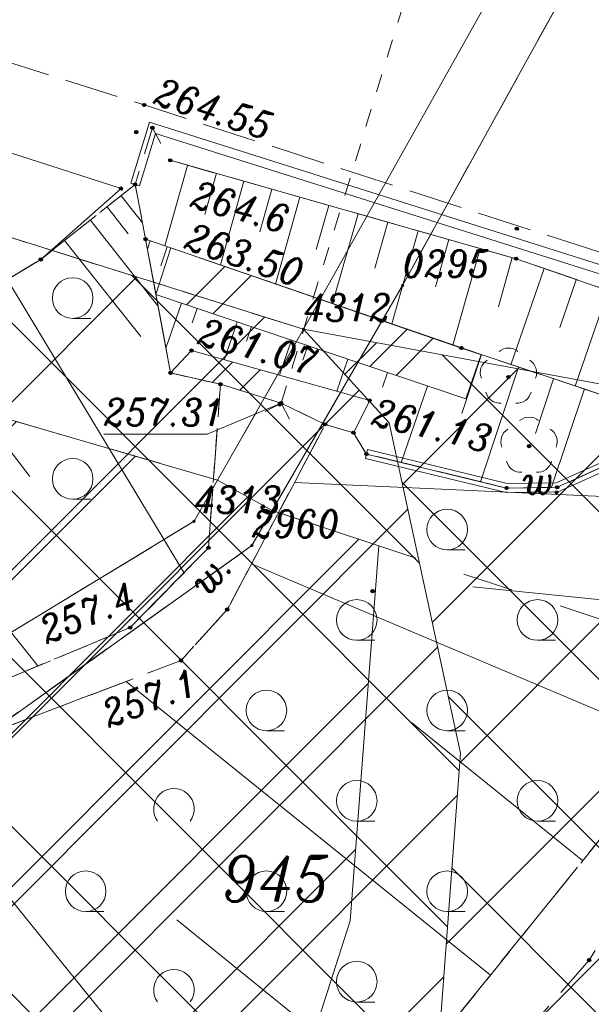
# Model space of a CAD drawing. Header units: metres. Extents: x 7435600 to 7436400, y 5537603 to 5538250.
# Tile 17 of 43: x 7435928 to 7435944, y 5537929 to 5537956. Entities that reach past the tile are written whole.
import ezdxf
from ezdxf.enums import TextEntityAlignment as Align

# ---------------------------------------------------------------- set-up
doc = ezdxf.new("R2010")
doc.units = ezdxf.units.M
doc.header["$MEASUREMENT"] = 0
for name, pattern in [('0.5_0.5', [1, 0.5, -0.5]), ('1.4_1.4', [2.8, 1.4, -1.4]), ('1.5_0.5', [2, 1.5, -0.5]), ('1.5_1.0', [2.5, 1.5, -1]), ('219-500', [0]), ('ib05_500', [1, 0.5, -0.5]), ('mz1.0_0.5', [1.5, 1, -0.5]), ('mz1.25_0.5', [1.75, 1.25, -0.5])]:
    doc.linetypes.add(name, pattern=pattern)
doc.layers.get('0').update_dxf_attribs({"color": 2, "linetype": 'CONTINUOUS', "lineweight": 5})
for name, color, linetype, lineweight in [('!ramka', 2, 'CONTINUOUS', 0), ('BUIB02_02', 7, 'CONTINUOUS', 0), ('ściana oporowa (poligon)', 7, 'CONTINUOUS', 0)]:
    doc.layers.add(name, color=color, linetype=linetype, lineweight=lineweight)
for name, color, linetype in [('000 Inne (niezydentyfikowane)', 7, 'CONTINUOUS'), ('140-Punkty robocze', 7, 'CONTINUOUS'), ('203-Punkt załamania granicy działki nie stabilizowany', 7, 'CONTINUOUS'), ('203-Punkt załamania granicy działki nie stabilizowany-Atr103', 7, 'CONTINUOUS'), ('203-Punkt załamania granicy działki nie stabilizowany-Atr104', 7, 'CONTINUOUS'), ('211-Nr działki', 7, 'CONTINUOUS'), ('216-Granica obrębu', 7, 'CONTINUOUS'), ('217-Granica konturu klasyfikcyjnego', 7, 'CONTINUOUS'), ('219-Linia granicy', 7, 'CONTINUOUS'), ('403-Punkt określonej wysokości', 7, 'CONTINUOUS'), ('bariera drogowa ochronna (linia)', 7, 'CONTINUOUS'), ('drzewo liściaste (punkt)', 7, 'CONTINUOUS'), ('jezdnia (powierzchnia)', 7, 'CONTINUOUS'), ('Miejsce błędu lub ostrzeżenia po kontroli', 7, 'CONTINUOUS'), ('murek oporowy (powierzchnia)', 7, 'CONTINUOUS'), ('ogrodzenie trwałe (linia)', 7, 'CONTINUOUS'), ('przepust (linia)', 7, 'CONTINUOUS'), ('przepust (linia) - symbol', 7, 'CONTINUOUS'), ('punkt wysokościowy naturalny', 7, 'CONTINUOUS'), ('punkt wysokościowy naturalny-Atr2', 7, 'CONTINUOUS'), ('punkt wysokościowy sztuczny', 7, 'CONTINUOUS'), ('punkt wysokościowy sztuczny-Atr2', 7, 'CONTINUOUS'), ('rów melioracyjny  przydrożny (linia)', 7, 'CONTINUOUS'), ('rów melioracyjny  przydrożny (linia)-Atr17', 7, 'CONTINUOUS'), ('rów melioracyjny (powierzchnia)', 7, 'CONTINUOUS'), ('rów melioracyjny (powierzchnia)-Atr17', 7, 'CONTINUOUS'), ('skarpa nieumocniona (powierzchnia)', 7, 'CONTINUOUS'), ('skarpa umocniona (powierzchnia)', 7, 'CONTINUOUS'), ('Strefa osuwisk', 7, 'CONTINUOUS'), ('Strefa osuwisk potencjalnych', 7, 'CONTINUOUS'), ('Strefa zalewowa', 7, 'CONTINUOUS'), ('zadrzewienie (powierzchnia)', 7, 'CONTINUOUS'), ('zadrzewienie (powierzchnia) - symbol', 7, 'CONTINUOUS'), ('zakrzewienie (powierzchnia)', 7, 'CONTINUOUS'), ('zakrzewienie (powierzchnia) - symbol', 7, 'CONTINUOUS')]:
    doc.layers.add(name, color=color, linetype=linetype)
doc.styles.get("Standard").update_dxf_attribs({"font": 'italic_1250.shx', "width": 0.75})
doc.linetypes.add('902-500', pattern='A,3.75,0,[1,ksztalty.shx,S=0.5,R=0,X=0,Y=0],3.75', length=7.5)
doc.linetypes.add('ok01_500', pattern='A,1.75,0,[16,ksztalty.shx,S=1,R=0,X=0,Y=0],1.75', length=3.5)

# ---------------------------------------------------------------- blocks, each defined once
blk = doc.blocks.new('203')
at = {"linetype": 'Continuous', "lineweight": 0}
h = blk.add_hatch(color=0, dxfattribs=at)
edge = h.paths.add_edge_path()
edge.add_arc((0, 0), 0.045, 0, 360)
blk = doc.blocks.new('OP021')
at = {"linetype": 'Continuous', "lineweight": 13}
h = blk.add_hatch(color=0, dxfattribs=at)
edge = h.paths.add_edge_path()
edge.add_arc((0, 0), 0.05, 0, 360)
at = {"color": 0, "linetype": 'Continuous', "lineweight": 13}
for centre, start, end in [((0, 0.4), 49.272, 130.728), ((-0.38, 0.124), 121.308, 202.548), ((0.38, 0.124), 337.452, 58.692), ((-0.235, -0.324), 193.221, 274.871), ((0.235, -0.324), 265.129, 346.779)]:
    blk.add_arc(centre, 0.4, start, end, dxfattribs=at)
blk = doc.blocks.new('IB05')
at = {"color": 0, "linetype": 'Continuous', "lineweight": 13}
for q in [(0.354, 0.354), (0.354, -0.354)]:
    blk.add_line((0, 0), q, dxfattribs=at)
blk = doc.blocks.new('TL04')
at = {"color": 0, "linetype": 'Continuous', "lineweight": 13}
blk.add_line((0.398, -0.164), (0.898, -0.164), dxfattribs=at)
blk.add_circle((0.398, 0.398), 0.562, dxfattribs=at)
blk = doc.blocks.new('TL02')
at = {"color": 0, "linetype": 'Continuous', "lineweight": 13}
blk.add_arc((-0.45, 0.338), 0.562, 323.13, 216.87, dxfattribs=at)
blk = doc.blocks.new('PW02')
at = {"linetype": 'Continuous', "lineweight": 13}
h = blk.add_hatch(color=0, dxfattribs=at)
edge = h.paths.add_edge_path()
edge.add_arc((0, 0), 0.045, 0, 360)
blk = doc.blocks.new('PW01')
at = {"linetype": 'Continuous', "lineweight": 13}
h = blk.add_hatch(color=0, dxfattribs=at)
edge = h.paths.add_edge_path()
edge.add_arc((0, 0), 0.045, 0, 360)
blk = doc.blocks.new('PIKIETA')
at = {"color": 0}
blk.add_circle((0, 0), 0.045, dxfattribs=at)
blk = doc.blocks.new('801')
at = {"linetype": 'Continuous', "lineweight": 13}
h = blk.add_hatch(color=0, dxfattribs=at)
edge = h.paths.add_edge_path()
edge.add_arc((0, 0), 0.045, 0, 360)

msp = doc.modelspace()

# ---------------------------------------------------------------- hatches: boundary and pattern name
at = {"layer": 'BUIB02_02', "linetype": 'Continuous', "lineweight": 5}
h = msp.add_hatch(dxfattribs=at)
h.set_pattern_fill('CROSSHATCH', color=253, style=0, pattern_type=2)
h.set_pattern_definition([(45, (7435961.6253, 5537924.7712), (-2.319904, 2.319904), []), (315, (7435961.6253, 5537924.7712), (2.319904, 2.319904), [])])
h.paths.add_polyline_path([(7436043.44, 5537913.56), (7436060.08, 5537909.02), (7436072.46, 5537904.21), (7436080.45, 5537901.44), (7436125.26, 5537886.3), (7436123.85, 5537883.72), (7436121.78, 5537879.94), (7436111.81, 5537868.54), (7436097.96, 5537862.42), (7436082.82, 5537862.73), (7436056.09, 5537869.29), (7436015.82, 5537881.67), (7435957.74, 5537897.76), (7435948.84, 5537901.62), (7435934.32, 5537910.49), (7435934.03, 5537910.63), (7435939.24, 5537925.51), (7435940.01, 5537935.88), (7435938.04, 5537945.01), (7435935.67, 5537947.6), (7435945.85, 5537945.72), (7435954.28, 5537942.86), (7435969.69, 5537938.08), (7435996.02, 5537930.09), (7436005.99, 5537926.19), (7436016.39, 5537923.91), (7436023.56, 5537921.25)])
at = {"layer": 'Strefa osuwisk', "linetype": 'Continuous', "lineweight": 5}
h = msp.add_hatch(dxfattribs=at)
h.set_pattern_fill('CROSSHATCH', color=250, style=0, pattern_type=2)
h.set_pattern_definition([(45, (7435917.09, 5537902.5975), (-2.3199, 2.3199), []), (315, (7435917.09, 5537902.5975), (2.3199, 2.3199), [])])
h.paths.add_polyline_path([(7435880.28, 5537929.03), (7435873.84, 5537931.1), (7435872.38, 5537931.02), (7435894.71, 5537951.56), (7435908.98, 5537956.08), (7435917.53, 5537953.28), (7435935.67, 5537947.6), (7435938.04, 5537945.01), (7435940.01, 5537935.88), (7435939.24, 5537925.51), (7435934.03, 5537910.63), (7435927.63, 5537913.78), (7435924.5, 5537914.79)])
at = {"layer": 'Strefa zalewowa', "linetype": 'Continuous', "lineweight": 5}
h = msp.add_hatch(dxfattribs=at)
h.set_pattern_fill('HATCH', color=5, style=0, pattern_type=2)
h.set_pattern_definition([(45, (7435915.0254, 5537945.0705), (-2.12132, 2.12132), [])])
h.paths.add_polyline_path([(7435937.75, 5537941.61), (7435936.96, 5537931.24), (7435933.56, 5537920.65), (7435924.5, 5537914.79), (7435880.28, 5537929.03), (7435887.4, 5537930.55), (7435892.37, 5537928.79), (7435907.06, 5537939.52), (7435912.54, 5537949.46), (7435933.29, 5537943.43), (7435934.8, 5537942.59)])

# ---------------------------------------------------------------- linework, layer by layer
at = {"layer": '!ramka', "color": 251, "linetype": 'Continuous', "lineweight": 13}
msp.add_3dface([(7435692.445, 5538052.761), (7436192.445, 5538052.761), (7436192.445, 5537747.761), (7435692.445, 5537747.761)], dxfattribs=at)
at = {"layer": '000 Inne (niezydentyfikowane)', "color": 251, "linetype": 'Continuous', "lineweight": 13, "flags": 128}
for points in [[(7435932.46, 5537952.13), (7435931.83, 5537949.91)], [(7435933.26, 5537951.91), (7435932.94, 5537950.77)], [(7435934.02, 5537951.69), (7435933.37, 5537949.38)], [(7435930.62, 5537951.29), (7435931.21, 5537950.54)], [(7435934.79, 5537951.47), (7435934.46, 5537950.29)], [(7435930.23, 5537950.99), (7435930.82, 5537950.24)], [(7435935.57, 5537951.25), (7435934.89, 5537948.85)], [(7435936.37, 5537951.02), (7435936.02, 5537949.8)], [(7435937.18, 5537950.79), (7435936.47, 5537948.31)], [(7435929.77, 5537950.62), (7435931.64, 5537948.25)], [(7435938, 5537950.56), (7435937.64, 5537949.29)], [(7435938.84, 5537950.32), (7435938.11, 5537947.75)], [(7435929.06, 5537950.05), (7435931.17, 5537947.4)], [(7435939.69, 5537950.08), (7435939.32, 5537948.77)], [(7435940.56, 5537949.83), (7435939.8, 5537947.16)], [(7435941.44, 5537949.58), (7435941.06, 5537948.22)], [(7435942.33, 5537949.28), (7435941.41, 5537946.62)], [(7435927.48, 5537948.97), (7435932.36, 5537940.87)], [(7435943.21, 5537948.97), (7435942.76, 5537947.65)], [(7435944.1, 5537948.67), (7435943.19, 5537946.03)], [(7435925.08, 5537947.45), (7435928.1, 5537943.53)], [(7435922.59, 5537945.46), (7435928.32, 5537938.29)], [(7435946.6, 5537942.86), (7435935.42, 5537943.36)], [(7435946, 5537936.14), (7435934.23, 5537941.11)], [(7435946.47, 5537939.86), (7435940.35, 5537940.48)], [(7435940.84, 5537929.74), (7435930.76, 5537937.86)], [(7435943.39, 5537932.91), (7435938.66, 5537936.73)], [(7435934.86, 5537922.82), (7435924.59, 5537935.51)], [(7435938.16, 5537926.42), (7435932.16, 5537931.27)]]:
    msp.add_lwpolyline(points, dxfattribs=at)
at = {"layer": '216-Granica obrębu', "color": 3, "linetype": '1.5_1.0', "lineweight": 13, "flags": 128}
for points in [[(7435947.705, 5538003.09), (7435946.19, 5537999.46), (7435943.83, 5537991.28), (7435944.33, 5537979.1), (7435943.53, 5537958.08), (7435938.41, 5537948.81), (7435934.24, 5537941.62), (7435923.3, 5537933.82), (7435903.43, 5537924.18), (7435887.18, 5537929.65), (7435883.87, 5537927.871)], [(7435883.87, 5537927.871), (7435887.18, 5537929.65), (7435903.43, 5537924.18), (7435923.3, 5537933.82), (7435934.24, 5537941.62), (7435938.41, 5537948.81), (7435943.53, 5537958.08), (7435944.33, 5537979.1), (7435943.83, 5537991.28)]]:
    msp.add_lwpolyline(points, dxfattribs=at)
at = {"layer": '217-Granica konturu klasyfikcyjnego', "color": 3, "linetype": '1.5_0.5', "lineweight": 13, "flags": 128}
for points in [[(7435943.53, 5537958.08), (7435938.41, 5537948.81)], [(7435935.67, 5537947.6), (7435917.53, 5537953.28)], [(7435938.41, 5537948.81), (7435934.24, 5537941.62)], [(7435932.64, 5537942.29), (7435935.67, 5537947.6)], [(7435918.2, 5537933.53), (7435932.64, 5537942.29)], [(7435934.24, 5537941.62), (7435923.3, 5537933.82)]]:
    msp.add_lwpolyline(points, dxfattribs=at)
at = {"layer": '219-Linia granicy', "color": 96, "linetype": '219-500', "lineweight": 13, "flags": 128}
for points in [[(7435938.41, 5537948.81), (7435943.53, 5537958.08)], [(7435941.45, 5537957.91), (7435935.67, 5537947.6)], [(7435917.53, 5537953.28), (7435935.67, 5537947.6)], [(7435938.41, 5537948.81), (7435934.24, 5537941.62)], [(7435935.67, 5537947.6), (7435932.64, 5537942.29)], [(7435932.64, 5537942.29), (7435918.2, 5537933.53)], [(7435934.24, 5537941.62), (7435923.3, 5537933.82)]]:
    msp.add_lwpolyline(points, dxfattribs=at)
at = {"layer": 'bariera drogowa ochronna (linia)', "color": 251, "linetype": 'ok01_500', "lineweight": 13, "flags": 128}
msp.add_lwpolyline([(7435946.73, 5537947.76), (7435941.55, 5537949.55), (7435931.98, 5537952.27)], dxfattribs=at)
at = {"layer": 'jezdnia (powierzchnia)', "color": 251, "linetype": '1.5_0.5', "lineweight": 13, "flags": 128}
for points in [[(7435787.98, 5537999.13), (7435812.53, 5537991.36), (7435837.49, 5537983.4), (7435851.56, 5537978.92), (7435872.9, 5537972.2), (7435884.62, 5537968.52), (7435893.22, 5537965.82), (7435917.63, 5537958.09), (7435931.26, 5537953.8), (7435946.49, 5537948.88), (7435956.04, 5537945.83), (7435981.79, 5537937.53), (7436000.26, 5537931.81), (7436006.5, 5537929.57), (7436018.45, 5537924.52), (7436030.52, 5537919.43), (7436040.91, 5537915.64), (7436044.65, 5537914.31), (7436047.5, 5537913.32), (7436048.48, 5537913.11), (7436051.09, 5537912.8), (7436055.46, 5537912.3), (7436060.57, 5537911.81), (7436062.36, 5537911.5), (7436063.03, 5537911.36), (7436070.16, 5537909.02), (7436075.77, 5537907.07), (7436087.88, 5537902.7), (7436092.65, 5537900.86), (7436104.8, 5537895.98), (7436111.99, 5537892.99), (7436117.36, 5537890.77), (7436120.52, 5537889.46), (7436121.95, 5537888.81), (7436122.58, 5537888.36), (7436123.09, 5537887.94), (7436123.7, 5537887.23), (7436124.27, 5537886.43), (7436124.63, 5537885.44), (7436124.96, 5537883.49), (7436124.82, 5537882.04), (7436132.59, 5537891.94), (7436128.79, 5537893.6), (7436127.56, 5537894.18), (7436120.05, 5537897.35), (7436109.2, 5537901.85), (7436098.73, 5537906.14), (7436090.27, 5537909.41), (7436082.51, 5537912.25), (7436078.14, 5537913.79), (7436065.14, 5537918.22), (7436053.81, 5537921.98), (7436047.55, 5537924.02), (7436039.35, 5537926.69), (7436033.49, 5537928.6), (7436025.95, 5537930.99), (7436016.54, 5537933.92), (7436002.02, 5537938.44), (7435996.37, 5537940.2), (7435994.48, 5537940.74), (7435983.95, 5537944.1), (7435976.31, 5537946.5), (7435971.56, 5537947.96), (7435963.8, 5537950.41), (7435957.25, 5537952.56), (7435948.59, 5537955.3), (7435932.89, 5537960.3), (7435919.95, 5537964.35), (7435895.13, 5537972.13), (7435875.07, 5537978.57), (7435853.94, 5537985.24), (7435845.26, 5537987.99), (7435839.58, 5537989.79), (7435830.87, 5537992.55), (7435814.74, 5537997.65), (7435806.05, 5538000.41), (7435789.9, 5538005.53), (7435788.87, 5538002.22)], [(7435927.93, 5537913.63), (7435928.19, 5537913.84), (7435936.04, 5537920.66), (7435937.9, 5537922.28), (7435941.67, 5537925.05), (7435944.55, 5537927.82), (7435947.43, 5537931.52), (7435949.32, 5537935.4), (7435953.72, 5537944.22), (7435955.23, 5537945.41), (7435950.37, 5537947), (7435950.5, 5537943.57), (7435947.27, 5537936.84), (7435944.92, 5537932.3), (7435943.57, 5537930.16), (7435941.92, 5537928.27), (7435939.77, 5537925.94), (7435935.75, 5537923.43), (7435927.16, 5537917.29), (7435924.31, 5537914.85), (7435927.63, 5537913.78)]]:
    msp.add_lwpolyline(points, close=True, dxfattribs=at)
at = {"layer": 'Miejsce błędu lub ostrzeżenia po kontroli', "color": 214, "linetype": '1.4_1.4', "lineweight": 13, "flags": 128}
for points in [[(7435852.7, 5537933.76), (7435857.91, 5537935.99), (7435866.95, 5537940.42), (7435876.56, 5537945.28), (7435883.06, 5537951.34), (7435887.84, 5537956.64), (7435933.29, 5537943.43), (7435934.8, 5537942.59)], [(7435965.36, 5537932.47), (7435934.8, 5537942.59)]]:
    msp.add_lwpolyline(points, dxfattribs=at)
at = {"layer": 'murek oporowy (powierzchnia)', "color": 251, "linetype": 'Continuous', "lineweight": 13, "flags": 128}
msp.add_lwpolyline([(7435931.586, 5537948.562), (7435931.998, 5537949.848), (7435940.04, 5537947.08), (7435940.589, 5537946.898), (7435940.158, 5537945.672), (7435931.586, 5537948.562)], dxfattribs=at)
msp.add_lwpolyline([(7435933.37, 5537946.08), (7435931.99, 5537946.39), (7435932.57, 5537947.01), (7435937.5, 5537945.63), (7435937.05, 5537944.74), (7435936.27, 5537944.97), (7435935.05, 5537945.56)], close=True, dxfattribs=at)
at = {"layer": 'ogrodzenie trwałe (linia)', "color": 251, "linetype": '902-500', "lineweight": 13, "flags": 128}
msp.add_lwpolyline([(7435889.97, 5537959.64), (7435890.95, 5537962.71), (7435915.06, 5537955.25), (7435915.51, 5537956.36), (7435930.62, 5537951.49), (7435928.4, 5537949.53), (7435925.46, 5537947.76), (7435919.27, 5537942.81), (7435911.22, 5537935.81)], dxfattribs=at)
at = {"layer": 'przepust (linia)', "color": 251, "linetype": 'ib05_500', "lineweight": 13, "flags": 128}
msp.add_lwpolyline([(7435935.05, 5537945.56), (7435941.35, 5537966.08)], dxfattribs=at)
at = {"layer": 'punkt wysokościowy sztuczny-Atr2', "color": 251, "lineweight": 9, "flags": 128}
msp.add_lwpolyline([(7435935.05, 5537945.56), (7435933, 5537944.7), (7435930.146, 5537944.7)], dxfattribs=at)
at = {"layer": 'rów melioracyjny  przydrożny (linia)', "color": 251, "linetype": 'Continuous', "lineweight": 13}
for p, q in [((7435930.89, 5537951.637), (7435931.407, 5537953.328)), ((7435931.407, 5537953.328), (7435946.417, 5537948.579)), ((7435931.13, 5537951.563), (7435931.573, 5537953.012)), ((7435931.573, 5537953.012), (7435946.343, 5537948.341)), ((7435930.89, 5537951.637), (7435931.13, 5537951.563)), ((7435942.662, 5537943.355), (7435946.418, 5537945.054)), ((7435942.718, 5537943.105), (7435946.522, 5537944.826)), ((7435937.439, 5537944.271), (7435937.381, 5537944.029)), ((7435937.439, 5537944.271), (7435941.304, 5537943.335)), ((7435937.381, 5537944.029), (7435941.276, 5537943.085)), ((7435941.276, 5537943.085), (7435942.718, 5537943.105)), ((7435941.304, 5537943.335), (7435942.662, 5537943.355))]:
    msp.add_line(p, q, dxfattribs=at)
at = {"layer": 'rów melioracyjny (powierzchnia)', "color": 251, "linetype": '0.5_0.5', "lineweight": 13, "flags": 128}
msp.add_lwpolyline([(7435917.54, 5537935.4), (7435911.58, 5537931.5), (7435924.06, 5537935.31), (7435927.33, 5537936.56), (7435932.28, 5537938.44), (7435933.56, 5537939.85), (7435936.27, 5537944.97), (7435935.05, 5537945.56), (7435933.37, 5537946.08), (7435933.04, 5537941.56), (7435930.87, 5537939.35), (7435927.19, 5537937.82), (7435923.48, 5537937.12)], close=True, dxfattribs=at)
at = {"layer": 'skarpa nieumocniona (powierzchnia)', "color": 251, "linetype": 'mz1.25_0.5', "lineweight": 13, "flags": 128}
for points in [[(7435931.98, 5537952.27), (7435941.55, 5537949.55), (7435946.73, 5537947.76), (7435950.37, 5537947), (7435946.47, 5537944.94), (7435940.04, 5537947.08), (7435931.3, 5537950.09), (7435931.01, 5537951.6), (7435931.49, 5537953.17)], [(7435931.01, 5537951.6), (7435928.4, 5537949.53), (7435925.46, 5537947.76), (7435919.27, 5537942.81), (7435911.22, 5537935.81), (7435917.54, 5537935.4), (7435923.48, 5537937.12), (7435927.19, 5537937.82), (7435930.87, 5537939.35), (7435933.04, 5537941.56), (7435933.37, 5537946.08), (7435931.99, 5537946.39), (7435931.3, 5537950.09)], [(7435941.29, 5537943.21), (7435942.69, 5537943.23), (7435946.47, 5537944.94), (7435946.67, 5537944.5), (7435946.32, 5537936.54), (7435935.75, 5537923.43), (7435921.96, 5537914), (7435900.08, 5537922.65), (7435901.72, 5537923.49), (7435906.37, 5537925.6), (7435911.58, 5537931.5), (7435924.06, 5537935.31), (7435927.33, 5537936.56), (7435932.28, 5537938.44), (7435933.56, 5537939.85), (7435936.27, 5537944.97), (7435937.05, 5537944.74), (7435937.41, 5537944.15)]]:
    msp.add_lwpolyline(points, close=True, dxfattribs=at)
at = {"layer": 'skarpa umocniona (powierzchnia)', "color": 251, "linetype": 'Continuous', "lineweight": 13, "flags": 128}
msp.add_lwpolyline([(7435931.3, 5537950.09), (7435931.99, 5537946.39), (7435932.57, 5537947.01), (7435937.5, 5537945.63), (7435937.05, 5537944.74), (7435937.41, 5537944.15), (7435941.29, 5537943.21), (7435942.69, 5537943.23), (7435946.47, 5537944.94), (7435940.589, 5537946.898), (7435931.3, 5537950.09)], close=True, dxfattribs=at)
for points in [[(7435931.43, 5537950.04), (7435931.35, 5537949.81)], [(7435931.9, 5537949.88), (7435931.72, 5537949.35)], [(7435932.29, 5537948.324), (7435931.86, 5537947.08)], [(7435932.73, 5537948.176), (7435932.59, 5537947.773)], [(7435933.837, 5537947.803), (7435933.48, 5537946.76)], [(7435934.229, 5537947.671), (7435934.089, 5537947.268)], [(7435935.336, 5537947.298), (7435935, 5537946.33)], [(7435935.786, 5537947.146), (7435935.646, 5537946.743)], [(7435940.59, 5537946.9), (7435940.05, 5537945.27)], [(7435936.893, 5537946.773), (7435936.59, 5537945.89)], [(7435937.99, 5537946.403), (7435937.85, 5537946)], [(7435941.62, 5537946.55), (7435940.57, 5537943.38)], [(7435942.59, 5537946.23), (7435942.09, 5537944.72)], [(7435939.096, 5537946.03), (7435938.37, 5537943.92)], [(7435943.44, 5537945.95), (7435942.53, 5537943.23)]]:
    msp.add_lwpolyline(points, dxfattribs=at)
at = {"layer": 'Strefa osuwisk', "color": 251, "linetype": 'Continuous', "lineweight": 13, "flags": 128}
for points in [[(7435872.38, 5537931.02), (7435894.71, 5537951.56), (7435908.98, 5537956.08), (7435917.53, 5537953.28), (7435935.67, 5537947.6), (7435938.04, 5537945.01), (7435940.01, 5537935.88), (7435939.24, 5537925.51), (7435934.03, 5537910.63), (7435927.63, 5537913.78), (7435924.5, 5537914.79), (7435880.28, 5537929.03), (7435873.84, 5537931.1)], [(7435872.38, 5537931.02), (7435894.71, 5537951.56), (7435908.98, 5537956.08), (7435917.53, 5537953.28), (7435935.67, 5537947.6), (7435938.04, 5537945.01), (7435940.01, 5537935.88), (7435939.24, 5537925.51), (7435934.03, 5537910.63), (7435927.63, 5537913.78), (7435924.5, 5537914.79), (7435880.28, 5537929.03), (7435873.84, 5537931.1), (7435872.38, 5537931.02)]]:
    msp.add_lwpolyline(points, close=True, dxfattribs=at)
at = {"layer": 'Strefa osuwisk potencjalnych', "color": 253, "linetype": 'Continuous', "lineweight": 13, "flags": 128}
for points in [[(7436015.82, 5537881.67), (7435957.74, 5537897.76), (7435948.84, 5537901.62), (7435934.32, 5537910.49), (7435934.03, 5537910.63), (7435939.24, 5537925.51), (7435940.01, 5537935.88), (7435938.04, 5537945.01), (7435935.67, 5537947.6), (7435945.85, 5537945.72), (7435954.28, 5537942.86), (7435969.69, 5537938.08)], [(7436015.82, 5537881.67), (7435957.74, 5537897.76), (7435948.84, 5537901.62), (7435934.32, 5537910.49), (7435934.03, 5537910.63), (7435939.24, 5537925.51), (7435940.01, 5537935.88), (7435938.04, 5537945.01), (7435935.67, 5537947.6), (7435935.67, 5537947.6), (7435945.85, 5537945.72), (7435954.28, 5537942.86), (7435969.69, 5537938.08)], [(7436015.82, 5537881.67), (7435957.74, 5537897.76), (7435948.84, 5537901.62), (7435934.32, 5537910.49), (7435934.03, 5537910.63), (7435939.24, 5537925.51), (7435940.01, 5537935.88), (7435938.04, 5537945.01), (7435935.67, 5537947.6), (7435935.67, 5537947.6), (7435945.85, 5537945.72), (7435954.28, 5537942.86), (7435969.69, 5537938.08)]]:
    msp.add_lwpolyline(points, dxfattribs=at)
at = {"layer": 'Strefa zalewowa', "color": 5, "linetype": 'Continuous', "lineweight": 13, "flags": 128}
for points in [[(7435937.75, 5537941.61), (7435936.96, 5537931.24), (7435933.56, 5537920.65), (7435924.5, 5537914.79), (7435880.28, 5537929.03), (7435887.4, 5537930.55), (7435892.37, 5537928.79), (7435907.06, 5537939.52), (7435912.54, 5537949.46), (7435933.29, 5537943.43), (7435934.8, 5537942.59)], [(7435937.75, 5537941.61), (7435936.96, 5537931.24), (7435933.56, 5537920.65), (7435924.5, 5537914.79), (7435880.28, 5537929.03), (7435887.4, 5537930.55), (7435892.37, 5537928.79), (7435907.06, 5537939.52), (7435912.54, 5537949.46), (7435933.29, 5537943.43), (7435934.8, 5537942.59), (7435937.75, 5537941.61)]]:
    msp.add_lwpolyline(points, close=True, dxfattribs=at)
at = {"layer": 'zadrzewienie (powierzchnia)', "color": 251, "linetype": 'mz1.0_0.5', "lineweight": 13, "flags": 128}
msp.add_lwpolyline([(7435911.58, 5537931.5), (7435921.96, 5537914), (7435935.75, 5537923.43), (7435946.32, 5537936.54), (7435946.67, 5537944.5), (7435946.47, 5537944.94), (7435942.69, 5537943.23), (7435941.29, 5537943.21), (7435937.41, 5537944.15), (7435937.05, 5537944.74), (7435936.27, 5537944.97), (7435933.56, 5537939.85), (7435932.28, 5537938.44), (7435927.33, 5537936.56), (7435924.06, 5537935.31)], close=True, dxfattribs=at)
at = {"layer": 'zakrzewienie (powierzchnia)', "color": 251, "linetype": 'mz1.0_0.5', "lineweight": 13, "flags": 128}
msp.add_lwpolyline([(7435911.22, 5537935.81), (7435917.54, 5537935.4), (7435923.48, 5537937.12), (7435927.19, 5537937.82), (7435930.87, 5537939.35), (7435933.04, 5537941.56), (7435933.37, 5537946.08), (7435931.99, 5537946.39), (7435931.3, 5537950.09), (7435931.01, 5537951.6), (7435928.4, 5537949.53), (7435925.46, 5537947.76), (7435919.27, 5537942.81)], close=True, dxfattribs=at)
at = {"layer": 'ściana oporowa (poligon)', "color": 251, "linetype": 'Continuous', "lineweight": 13, "flags": 128}
for points in [[(7435932.433, 5537948.276), (7435933.491, 5537949.334)], [(7435933.164, 5537948.03), (7435934.218, 5537949.084)], [(7435937.502, 5537946.567), (7435938.534, 5537947.599)], [(7435938.233, 5537946.321), (7435939.26, 5537947.349)], [(7435933.16, 5537946.145), (7435933.707, 5537946.692)], [(7435933.906, 5537945.914), (7435934.47, 5537946.478)]]:
    msp.add_lwpolyline(points, dxfattribs=at)

# ---------------------------------------------------------------- block references
at = {"layer": '140-Punkty robocze', "color": 1, "linetype": 'Continuous', "lineweight": 13}
for p in [(7435931.26, 5537953.8), (7435931.49, 5537953.17), (7435931.04, 5537953.05), (7435931.98, 5537952.27), (7435930.62, 5537951.49), (7435931.01, 5537951.6), (7435941.57, 5537950.38), (7435931.3, 5537950.09), (7435928.4, 5537949.53), (7435941.55, 5537949.55), (7435932.57, 5537947.01), (7435940.04, 5537947.08), (7435931.99, 5537946.39), (7435933.37, 5537946.08), (7435941.34, 5537946.28), (7435935.01, 5537945.52), (7435935.05, 5537945.56), (7435937.5, 5537945.63), (7435936.27, 5537944.97), (7435937.05, 5537944.74), (7435937.41, 5537944.15), (7435941.91, 5537944.37), (7435941.29, 5537943.21), (7435942.69, 5537943.23), (7435933.04, 5537941.56), (7435937.58, 5537940.36), (7435933.56, 5537939.85), (7435930.87, 5537939.35), (7435932.28, 5537938.44), (7435943.57, 5537930.16)]:
    msp.add_blockref('PIKIETA', p, dxfattribs=at)
at = {"layer": '203-Punkt załamania granicy działki nie stabilizowany', "color": 3, "linetype": 'Continuous', "lineweight": 13}
for p in [(7435938.41, 5537948.81), (7435935.67, 5537947.6), (7435932.64, 5537942.29), (7435934.24, 5537941.62)]:
    msp.add_blockref('203', p, dxfattribs=at)
at = {"layer": '403-Punkt określonej wysokości', "color": 251, "linetype": 'Continuous', "lineweight": 13}
for p in [(7435931.26, 5537953.8), (7435931.49, 5537953.17), (7435931.04, 5537953.05), (7435931.98, 5537952.27), (7435930.62, 5537951.49), (7435931.01, 5537951.6), (7435941.57, 5537950.38), (7435931.3, 5537950.09), (7435928.4, 5537949.53), (7435941.55, 5537949.55), (7435932.57, 5537947.01), (7435940.04, 5537947.08), (7435931.99, 5537946.39), (7435933.37, 5537946.08), (7435941.34, 5537946.28), (7435935.01, 5537945.52), (7435935.05, 5537945.56), (7435937.5, 5537945.63), (7435936.27, 5537944.97), (7435937.05, 5537944.74), (7435937.41, 5537944.15), (7435941.91, 5537944.37), (7435941.29, 5537943.21), (7435942.69, 5537943.23), (7435933.04, 5537941.56), (7435937.58, 5537940.36), (7435933.56, 5537939.85), (7435930.87, 5537939.35), (7435932.28, 5537938.44), (7435943.57, 5537930.16)]:
    msp.add_blockref('801', p, dxfattribs=at)
at = {"layer": 'drzewo liściaste (punkt)', "color": 94, "linetype": 'Continuous', "lineweight": 13}
for p in [(7435941.34, 5537946.28), (7435941.91, 5537944.37)]:
    msp.add_blockref('OP021', p, dxfattribs=at)
at = {"layer": 'przepust (linia) - symbol', "color": 251, "linetype": 'Continuous', "lineweight": 13, "rotation": 252.933}
msp.add_blockref('IB05', (7435935.05, 5537945.56), dxfattribs=at)
at = {"layer": 'punkt wysokościowy naturalny', "color": 251, "linetype": 'Continuous', "lineweight": 13}
for p in [(7435931.98, 5537952.27), (7435930.87, 5537939.35), (7435932.28, 5537938.44)]:
    msp.add_blockref('PW01', p, dxfattribs=at)
at = {"layer": 'punkt wysokościowy sztuczny', "color": 251, "linetype": 'Continuous', "lineweight": 13}
for p in [(7435931.26, 5537953.8), (7435931.3, 5537950.09), (7435932.57, 5537947.01), (7435935.05, 5537945.56), (7435937.5, 5537945.63)]:
    msp.add_blockref('PW02', p, dxfattribs=at)
at = {"layer": 'zadrzewienie (powierzchnia) - symbol', "color": 251, "linetype": 'Continuous', "lineweight": 13}
for name, p in [('TL04', (7435939.244, 5537941.664)), ('TL04', (7435936.744, 5537939.164)), ('TL04', (7435941.744, 5537939.164)), ('TL04', (7435934.244, 5537936.664)), ('TL04', (7435939.244, 5537936.664)), ('TL02', (7435932.533, 5537934)), ('TL04', (7435936.744, 5537934.164)), ('TL04', (7435941.744, 5537934.164)), ('TL04', (7435929.244, 5537931.664)), ('TL04', (7435934.244, 5537931.664)), ('TL04', (7435939.244, 5537931.664)), ('TL04', (7435936.744, 5537929.164)), ('TL02', (7435932.533, 5537929))]:
    msp.add_blockref(name, p, dxfattribs=at)
at = {"layer": 'zakrzewienie (powierzchnia) - symbol', "color": 251, "linetype": 'Continuous', "lineweight": 13}
for p in [(7435928.884, 5537948.064), (7435928.884, 5537943.064)]:
    msp.add_blockref('TL04', p, dxfattribs=at)

# ---------------------------------------------------------------- texts
at = {"layer": '203-Punkt załamania granicy działki nie stabilizowany-Atr103', "color": 251, "lineweight": 13, "width": 0.9}
for s, p in [('0295', (7435938.41, 5537948.81)), ('0295', (7435938.41, 5537948.81)), ('2960', (7435934.24, 5537941.62)), ('2960', (7435934.24, 5537941.62))]:
    msp.add_text(s, height=0.75, dxfattribs=at).set_placement(p, align=Align.BOTTOM_LEFT)
at = {"layer": '203-Punkt załamania granicy działki nie stabilizowany-Atr104', "color": 251, "lineweight": 13, "width": 0.9}
for s, p in [('4312', (7435935.67, 5537947.6)), ('4313', (7435932.64, 5537942.29))]:
    msp.add_text(s, height=0.75, dxfattribs=at).set_placement(p, align=Align.BOTTOM_LEFT)
at = {"layer": '211-Nr działki', "color": 96, "linetype": 'Continuous', "lineweight": 13, "width": 0.9}
msp.add_text('945', height=1.25, dxfattribs=at).set_placement((7435933.4, 5537931.78))
at = {"layer": 'punkt wysokościowy naturalny-Atr2', "color": 251, "lineweight": 13, "width": 0.9}
for s, rotation, p in [('264.6', 344.134, (7435932.5, 5537951)), ('257.4', 22.576, (7435928.56, 5537938.89)), ('257.1', 20.797, (7435930.27, 5537936.58))]:
    msp.add_text(s, height=0.75, rotation=rotation, dxfattribs=at).set_placement(p)
at = {"layer": 'punkt wysokościowy sztuczny-Atr2', "color": 251, "lineweight": 9, "width": 0.9}
for s, rotation, p in [('264.55', -17.903, (7435931.48, 5537953.85)), ('263.50', 340.997, (7435932.33, 5537949.85)), ('261.07', -15.638, (7435932.7, 5537947.2)), ('261.13', -13.619, (7435937.51, 5537944.97))]:
    msp.add_text(s, height=0.75, rotation=rotation, dxfattribs=at).set_placement(p)
msp.add_text('257.31', height=0.75, dxfattribs=at).set_placement((7435930.146, 5537944.708), align=Align.BOTTOM_LEFT)
at = {"layer": 'rów melioracyjny  przydrożny (linia)-Atr17', "color": 251, "lineweight": 13, "width": 0.9}
msp.add_text('w.', height=0.75, dxfattribs=at).set_placement((7435941.74, 5537943.05))
at = {"layer": 'rów melioracyjny (powierzchnia)-Atr17', "color": 251, "lineweight": 13, "width": 0.9}
msp.add_text('w.', height=0.75, rotation=47.767, dxfattribs=at).set_placement((7435933, 5537940.19))

doc.saveas('drawing.dxf')
